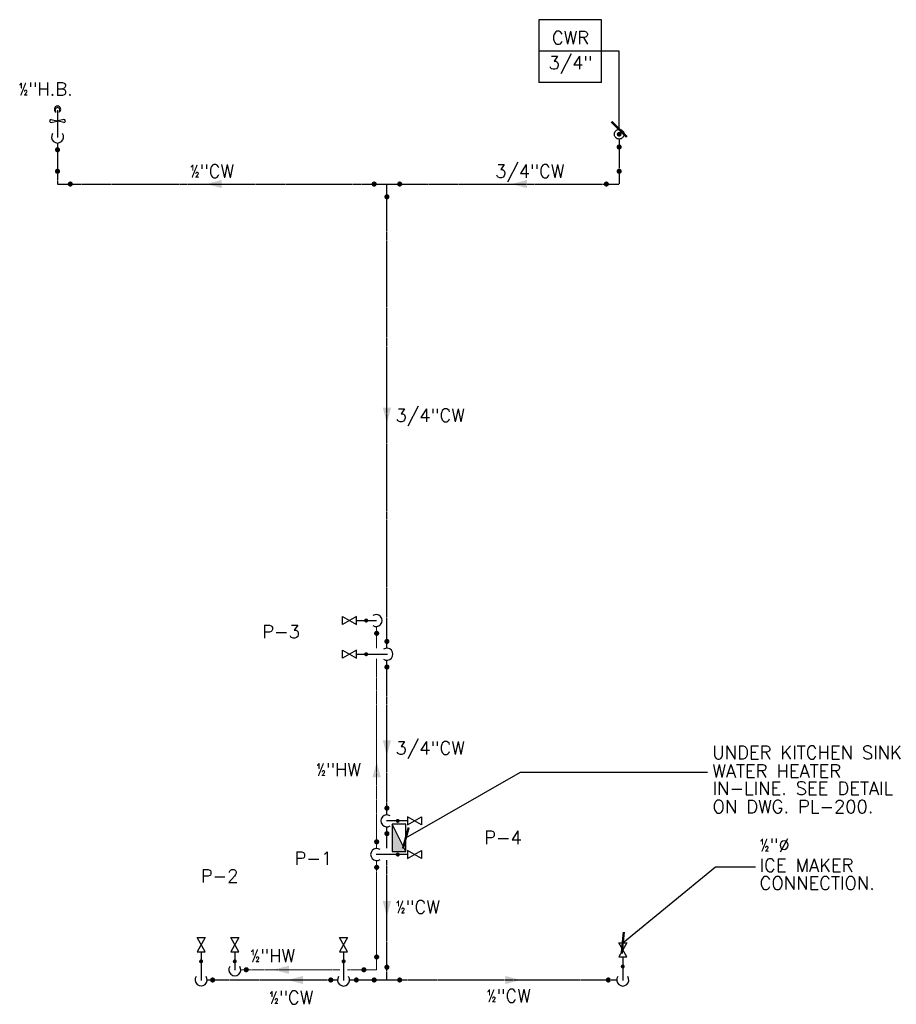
# Model space of a CAD drawing. Header units: inches. Extents: x -3803 to 26533, y -3756 to 2988.
# Tile 10 of 10: x 25336 to 25593, y 2356 to 2644. Entities that reach past the tile are written whole.
import ezdxf
from ezdxf.enums import TextEntityAlignment as Align

# ---------------------------------------------------------------- set-up
doc = ezdxf.new("R2010")
doc.units = ezdxf.units.IN
doc.header["$LTSCALE"] = 0.48
doc.header["$MEASUREMENT"] = 0
doc.linetypes.add('CENTER2', pattern=[1.125, 0.75, -0.125, 0.125, -0.125])
doc.linetypes.add('PHANTOM2', pattern=[1.25, 0.625, -0.125, 0.125, -0.125, 0.125, -0.125])
doc.layers.get('0').update_dxf_attribs({"linetype": 'CONTINUOUS'})
for name, color, linetype in [('ARNOTE', 4, 'CONTINUOUS'), ('LA-MARCA', 7, 'CONTINUOUS'), ('M-PL-CWFT', 3, 'CONTINUOUS'), ('M-PL-CWL', 5, 'CENTER2'), ('M-PL-HWFT', 2, 'CONTINUOUS'), ('M-PL-TXT', 3, 'CONTINUOUS')]:
    doc.layers.add(name, color=color, linetype=linetype)
doc.layers.add('DIM', color=4, linetype='CONTINUOUS', lineweight=13)
doc.styles.add('80', font='simplex.shx', dxfattribs={"height": 7.68})
doc.styles.add('PLAIN', font='arial.ttf', dxfattribs={"width": 0.85})
doc.styles.add('SIMPLEX', font='SIMPLEX')
doc.dimstyles.new('Ma24', dxfattribs={"dimscale": 48, "dimtxt": 0.09375, "dimasz": 0.09375, "dimexe": 0.0625, "dimexo": 0.0625, "dimgap": 0.046875, "dimtad": 1, "dimdec": 0, "dimzin": 3, "dimdsep": 46, "dimlunit": 4, "dimtxsty": 'PLAIN', "dimblk": 'ARCHTICK', "dimcen": 0.0625, "dimdle": 0.0625, "dimclrd": 4, "dimclre": 4, "dimclrt": 2, "dimaunit": 1, "dimadec": 0, "dimazin": 0, "dimtfac": 1, "dimtdec": 0, "dimtix": 1, "dimtmove": 2, "dimatfit": 3, "dimldrblk": 'ARCHTICK', "dimfxl": 1, "dimfrac": 2, "dimtolj": 1, "dimtzin": 0, "dimarcsym": 0})

# ---------------------------------------------------------------- blocks, each defined once
blk = doc.blocks.new('CWR')
at = {"layer": 'LA-MARCA', "color": 2}
for p, q in [((-0.1914, 0.1914), (-0.1914, -0.1914)), ((0.1914, 0.1914), (-0.1914, 0.1914)), ((0.1914, -0.1914), (0.1914, 0.1914)), ((0.1914, -0.1914), (-0.1914, -0.1914))]:
    blk.add_line(p, q, dxfattribs=at)
at = {"layer": 'LA-MARCA', "color": 3}
blk.add_line((0.1914, 0), (-0.1914, 0), dxfattribs=at)
at = {"layer": 'LA-MARCA', "color": 4, "style": 'SIMPLEX'}
for p in [(0.0017, 0.0814), (0.0017, -0.0768)]:
    blk.add_attdef('REFERENCE', text='', height=0.08, dxfattribs=at).set_placement(p, align=Align.MIDDLE)
blk = doc.blocks.new('_ArchTick')
at = {"color": 0, "linetype": 'ByBlock', "const_width": 0.15}
blk.add_lwpolyline([(-0.5, -0.5), (0.5, 0.5)], dxfattribs=at)

msp = doc.modelspace()

# ---------------------------------------------------------------- hatches: boundary and pattern name
at = {"layer": 'M-PL-CWFT'}
msp.add_hatch(color=256, dxfattribs=at).paths.add_polyline_path([(25449.02, 2400.91), (25445.02, 2408.91), (25445.02, 2400.91)])

# ---------------------------------------------------------------- linework, layer by layer
at = {"layer": 'DIM', "ltscale": 10}
msp.add_line((25440.49, 2460.47), (25440.49, 2466.79), dxfattribs=at)
at = {"layer": 'DIM', "linetype": 'PHANTOM2'}
for p, q in [((25440.49, 2401.82), (25440.49, 2457.43)), ((25440.49, 2366.35), (25440.49, 2398.3)), ((25429.72, 2366.35), (25400.74, 2366.35)), ((25440.49, 2366.35), (25431.99, 2366.35))]:
    msp.add_line(p, q, dxfattribs=at)
at = {"layer": 'DIM', "ltscale": 10}
for points in [[(25440.49, 2427.18), (25441.7, 2422.68), (25439.29, 2422.68)], [(25410.32, 2366.35), (25414.82, 2365.15), (25414.82, 2367.56)]]:
    msp.add_solid(points, dxfattribs=at)
at = {"layer": 'M-PL-CWFT'}
for p, q in [((25347.11, 2617.91), (25347.11, 2609.88)), ((25345.25, 2615.2), (25346.94, 2614.77)), ((25345.25, 2614.26), (25346.94, 2614.68)), ((25348.96, 2615.2), (25347.28, 2614.77)), ((25348.96, 2614.26), (25347.28, 2614.68)), ((25434.59, 2458.68), (25443.65, 2458.68)), ((25449.49, 2409.92), (25443.34, 2409.92)), ((25449.02, 2408.91), (25445.02, 2408.91)), ((25445.02, 2408.91), (25445.02, 2400.91)), ((25449.02, 2400.91), (25445.02, 2408.91)), ((25449.02, 2400.91), (25449.02, 2408.91)), ((25445.02, 2400.91), (25449.02, 2400.91)), ((25389.12, 2371.64), (25389.12, 2363.24)), ((25430.82, 2371.64), (25430.82, 2363.2)), ((25512.51, 2370.14), (25512.51, 2363.2))]:
    msp.add_line(p, q, dxfattribs=at)
for points, const_width in [([(25511.08, 2607.12, 1), (25511.83, 2607.12, 1)], 0.75), ([(25346.73, 2606.29, 1), (25347.48, 2606.29, 1)], 0.75), ([(25346.73, 2600.01, -1), (25347.48, 2600.01, -1)], 0.75), ([(25511.08, 2600.01, -1), (25511.83, 2600.01, -1)], 0.75), ([(25350.84, 2596.65, -1), (25350.84, 2595.9, -1)], 0.75), ([(25439.76, 2596.65, 1), (25439.76, 2595.9, 1)], 0.75), ([(25447.23, 2596.65, -1), (25447.23, 2595.9, -1)], 0.75), ([(25507.72, 2596.65, 1), (25507.72, 2595.9, 1)], 0.75), ([(25443.12, 2592.54, 1), (25443.87, 2592.54, 1)], 0.75), ([(25440.12, 2464.8, 1), (25440.87, 2464.8, 1)], 0.75), ([(25443.12, 2462.42, -1), (25443.87, 2462.42, -1)], 0.75), ([(25437.42, 2458.39, -1), (25437.42, 2458.97, -1)], 0.586), ([(25443.12, 2454.94, 1), (25443.87, 2454.94, 1)], 0.75), ([(25443.12, 2413.66, -1), (25443.87, 2413.66, -1)], 0.75), ([(25446.66, 2410.21, -1), (25446.66, 2409.63, -1)], 0.586), ([(25443.12, 2406.18, 1), (25443.87, 2406.18, 1)], 0.75), ([(25440.12, 2403.79, -1), (25440.87, 2403.79, -1)], 0.75), ([(25440.12, 2396.32, 1), (25440.87, 2396.32, 1)], 0.75), ([(25388.83, 2368.8, -1), (25389.41, 2368.8, -1)], 0.586), ([(25430.52, 2368.8, -1), (25431.11, 2368.8, -1)], 0.586), ([(25440.12, 2370.09, -1), (25440.87, 2370.09, -1)], 0.75), ([(25401.97, 2366.35, -1), (25402.72, 2366.35, -1)], 0.75), ([(25436.76, 2366.73, 1), (25436.76, 2365.98, 1)], 0.75), ([(25443.12, 2367.09, -1), (25443.87, 2367.09, -1)], 0.75), ([(25512.22, 2367.3, -1), (25512.8, 2367.3, -1)], 0.586), ([(25392.11, 2363.35, -1), (25392.86, 2363.35, -1)], 0.75), ([(25427.08, 2363.73, 1), (25427.08, 2362.98, 1)], 0.75), ([(25434.55, 2363.73, -1), (25434.55, 2362.98, -1)], 0.75), ([(25439.76, 2363.73, 1), (25439.76, 2362.98, 1)], 0.75), ([(25447.23, 2363.73, -1), (25447.23, 2362.98, -1)], 0.75), ([(25508.27, 2363.73, -1), (25508.27, 2362.98, -1)], 0.75)]:
    msp.add_lwpolyline(points, format="xyb", close=True, dxfattribs=dict(at, const_width=const_width))
for points in [[(25434.59, 2457.51), (25434.59, 2459.85), (25430.48, 2457.51), (25430.48, 2459.85)], [(25449.49, 2411.09), (25449.49, 2408.75), (25453.6, 2411.09), (25453.6, 2408.75)], [(25387.95, 2371.64), (25390.29, 2371.64), (25387.95, 2375.74), (25390.29, 2375.74)], [(25429.64, 2371.64), (25431.99, 2371.64), (25429.64, 2375.74), (25431.99, 2375.74)], [(25511.34, 2370.14), (25513.68, 2370.14), (25511.34, 2374.24), (25513.68, 2374.24)]]:
    msp.add_lwpolyline(points, close=True, dxfattribs=at)
msp.add_circle((25347.11, 2614.73), 0.176, dxfattribs=at)
for centre, radius, start, end in [((25347.11, 2618.17), 0.94, 298.0664, 241.9336), ((25347.11, 2617.91), 0.719, 307.9772, 232.0228), ((25345.25, 2614.73), 0.469, 90, 270), ((25348.96, 2614.73), 0.469, 270, 90), ((25347.11, 2610.04), 1.76, 145.9161, 34.0839), ((25443.49, 2458.68), 1.76, 235.9161, 124.0839), ((25443.49, 2409.92), 1.76, 55.9161, 304.0839), ((25389.12, 2363.39), 1.76, 145.9161, 34.0839), ((25430.82, 2363.35), 1.76, 145.9161, 34.0839), ((25512.51, 2363.35), 1.76, 145.9161, 34.0839)]:
    msp.add_arc(centre, radius, start, end, dxfattribs=at)
at = {"layer": 'M-PL-CWL'}
for p, q in [((25347.11, 2608.28), (25347.11, 2596.28)), ((25511.46, 2609.45), (25511.46, 2596.28)), ((25347.11, 2596.28), (25511.46, 2596.28)), ((25443.49, 2460.44), (25443.49, 2596.28)), ((25443.49, 2411.68), (25443.49, 2456.92)), ((25443.49, 2401.94), (25443.49, 2408.16)), ((25443.49, 2363.35), (25443.49, 2398.44)), ((25429.06, 2363.35), (25390.88, 2363.35)), ((25510.75, 2363.35), (25432.57, 2363.35))]:
    msp.add_line(p, q, dxfattribs=at)
msp.add_lwpolyline([(25511.11, 2610.85, 0.703, 0.703, 1), (25511.81, 2610.85, 0.703, 0.703, 1)], format="xyseb", close=True, dxfattribs=at)
msp.add_circle((25511.46, 2610.85), 1.41, dxfattribs=at)
for points in [[(25390.64, 2596.28), (25395.14, 2595.07), (25395.14, 2597.48)], [(25480.01, 2596.28), (25484.51, 2595.07), (25484.51, 2597.48)], [(25443.49, 2526.35), (25442.29, 2530.85), (25444.7, 2530.85)], [(25443.49, 2429), (25442.29, 2433.5), (25444.7, 2433.5)], [(25443.49, 2381.92), (25442.29, 2386.42), (25444.7, 2386.42)], [(25414.47, 2363.35), (25418.97, 2362.15), (25418.97, 2364.56)], [(25482.62, 2363.35), (25478.12, 2362.15), (25478.12, 2364.56)]]:
    msp.add_solid(points, dxfattribs=at)
at = {"layer": 'M-PL-HWFT'}
for p, q in [((25434.59, 2468.54), (25440.49, 2468.54)), ((25449.49, 2400.06), (25440.34, 2400.06)), ((25398.98, 2371.64), (25398.98, 2366.2))]:
    msp.add_line(p, q, dxfattribs=at)
for points in [[(25434.59, 2467.37), (25434.59, 2469.71), (25430.48, 2467.37), (25430.48, 2469.71)], [(25449.49, 2401.23), (25449.49, 2398.89), (25453.6, 2401.23), (25453.6, 2398.89)], [(25397.81, 2371.64), (25400.15, 2371.64), (25397.81, 2375.74), (25400.15, 2375.74)]]:
    msp.add_lwpolyline(points, close=True, dxfattribs=at)
at = {"layer": 'M-PL-HWFT', "const_width": 0.586}
for points in [[(25437.42, 2468.25, -1), (25437.42, 2468.83, -1)], [(25446.66, 2400.35, -1), (25446.66, 2399.76, -1)], [(25398.69, 2368.8, -1), (25399.27, 2368.8, -1)]]:
    msp.add_lwpolyline(points, format="xyb", close=True, dxfattribs=at)
at = {"layer": 'M-PL-HWFT'}
for centre, start, end in [((25440.34, 2468.54), 235.9161, 124.0839), ((25440.49, 2400.06), 55.9161, 304.0839), ((25398.98, 2366.35), 145.9161, 34.0839)]:
    msp.add_arc(centre, 1.76, start, end, dxfattribs=at)

# ---------------------------------------------------------------- block references
at = {"layer": 'ARNOTE'}
ref = msp.add_blockref('CWR', (25497.13, 2635.18), dxfattribs=dict(at, xscale=48, yscale=48, zscale=48))
ref.add_attrib('REFERENCE', 'CWR', dxfattribs={"layer": 'LA-MARCA', "color": 4, "height": 3.84, "style": 'SIMPLEX'}).set_placement((25497.21, 2639.09), align=Align.MIDDLE)
ref.add_attrib('REFERENCE', '3/4"', dxfattribs={"layer": 'LA-MARCA', "color": 4, "height": 3.84, "style": 'SIMPLEX'}).set_placement((25497.21, 2631.49), align=Align.MIDDLE)

# ---------------------------------------------------------------- texts
at = {"layer": 'M-PL-TXT', "style": '80'}
for s, p in [('½"H.B.', (25335.66, 2622.15)), ('½"CW', (25385.81, 2598.12)), ('3/4"CW', (25475.18, 2598.12)), ('3/4"CW', (25446.04, 2526.68)), ('P-3', (25407.01, 2463.35)), ('3/4"CW', (25446.04, 2429.33)), ('UNDER KITCHEN SINK', (25538.73, 2428)), ('½"HW', (25422.77, 2423.01)), ('WATER HEATER', (25538.73, 2422.58)), ('IN-LINE. SEE DETAIL', (25538.79, 2417.54)), ('ON DWG. PL-200.', (25538.79, 2412.17)), ('P-4', (25471.96, 2403.12)), ('½"%%C', (25552.54, 2400.89)), ('P-1', (25416.46, 2397.03)), ('ICE MAKER', (25552.54, 2395.01)), ('P-2', (25389.03, 2391.88)), ('CONNECTION.', (25552.54, 2389.79)), ('½"CW', (25446.04, 2382.81)), ('½"HW', (25403.49, 2368.53)), ('½"CW', (25409, 2356.3)), ('½"CW', (25472.65, 2356.78))]:
    msp.add_text(s, height=3.84, dxfattribs=at).set_placement(p)

# ---------------------------------------------------------------- leaders
at = {"layer": 'M-PL-TXT'}
for points in [[(25511.46, 2612.26), (25511.46, 2635.18), (25506.32, 2635.18)], [(25449.02, 2404.91), (25482.62, 2424.14), (25537.34, 2424.14)], [(25512.51, 2374.24), (25539.64, 2396.46), (25551.38, 2396.46)]]:
    msp.add_leader(points, dimstyle='Ma24', override={"dimtad": 0, "dimclrd": 256, "dimfxl": 3}, dxfattribs=at)

doc.saveas('drawing.dxf')
